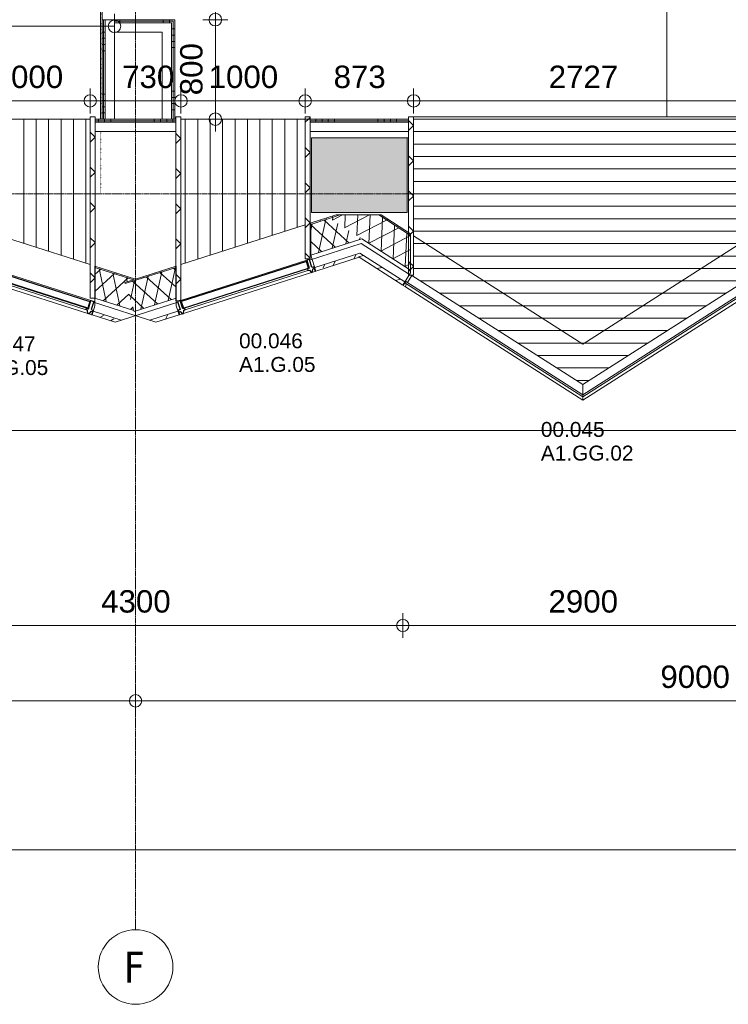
# Model space of a CAD drawing. Header units: millimetres. Extents: x 522 to 75900, y -25803 to 58941.
# Tile 103 of 134: x 43267 to 48970, y 3484 to 11400. Entities that reach past the tile are written whole.
import ezdxf

# ---------------------------------------------------------------- set-up
doc = ezdxf.new("R2010")
doc.units = ezdxf.units.MM
for name, pattern in [('Dot', [4.7625, 0, -4.7625]), ('Dot 2mm', [2, 0, -2]), ('Grid Line', [22.225, 12.7, -3.175, 3.175, -3.175])]:
    doc.linetypes.add(name, pattern=pattern)
for name, color, linetype, lineweight in [('00_Algemeen', 7, 'Dot', 9), ('00_Algemeen-100', 7, 'Continuous', 9), ('22_Metselwerk', 7, 'Continuous', 9), ('30_Kozijnen-ramen-deuren', 7, 'Continuous', 9), ('42_Dekvloeren en vloersystemen', 7, 'Continuous', 9), ('42_Dekvloeren en vloersystemen_HATCH', 7, 'Continuous', 9)]:
    doc.layers.add(name, color=color, linetype=linetype, lineweight=lineweight)
doc.styles.add('Arial', font='arial.ttf', dxfattribs={"height": 180})
doc.styles.add('Arial_4', font='arial.ttf', dxfattribs={"height": 120})
doc.styles.add('Tahoma', font='tahoma.ttf', dxfattribs={"height": 250})
doc.dimstyles.new('1_8mm_continuous_mm_zwart', dxfattribs={"dimscale": 304.8, "dimtxt": 183.646692, "dimasz": 0.328084, "dimexe": 0.328084, "dimexo": 0.0625, "dimgap": 0.164042, "dimtad": 1, "dimdec": 0, "dimzin": 0, "dimdsep": 46, "dimtxsty": 'Arial', "dimblk1": 'DOTBLANK', "dimblk2": 'DOTBLANK', "dimsah": 1, "dimcen": 0.09, "dimdle": 0.328084, "dimazin": 0, "dimtfac": 1, "dimtdec": 4, "dimtix": 1, "dimtmove": 0, "dimatfit": 3, "dimfxl": 0.328084, "dimfxlon": 1, "dimtvp": 1, "dimtolj": 1, "dimtzin": 0, "dimarcsym": 2})
doc.dimstyles.new('1_8mm_continuous_mm_zwart_1', dxfattribs={"dimscale": 304.8, "dimtxt": 183.646692, "dimasz": 0.328084, "dimexe": 0.328084, "dimexo": 0.0625, "dimgap": 0.164042, "dimtad": 1, "dimdec": 0, "dimzin": 0, "dimdsep": 46, "dimtxsty": 'Arial', "dimblk1": 'DOTBLANK', "dimblk2": 'DOTBLANK', "dimsah": 1, "dimcen": 0.09, "dimdle": 0.328084, "dimazin": 0, "dimtfac": 1, "dimtdec": 4, "dimtix": 1, "dimtmove": 2, "dimatfit": 3, "dimfxl": 0.328084, "dimfxlon": 1, "dimtvp": 1, "dimtolj": 1, "dimtzin": 0, "dimarcsym": 2})
pattern_1 = [(270, (45800, 10600), (500, 1e-12), []), (270, (45750, 10600), (500, 1e-12), []), (270, (45700, 10600), (500, 1e-12), []), (270, (45650, 10600), (500, 1e-12), [])]
pattern_2 = [(270, (44000.04, 10600), (500, 3e-14), []), (270, (43950.04, 10600), (500, 3e-14), []), (270, (43900.04, 10600), (500, 3e-14), []), (270, (43850.04, 10600), (500, 3e-14), [])]
pattern_3 = [(1e-13, (43930, 10800), (-9e-13, 500), []), (1e-13, (43930, 10750), (-9e-13, 500), []), (1e-13, (43930, 10700), (-9e-13, 500), []), (1e-13, (43930, 10650), (-9e-13, 500), [])]
pattern_4 = [(270, (44072.5, 11400), (500, 3e-12), []), (270, (44022.5, 11400), (500, 3e-12), []), (270, (43972.5, 11400), (500, 3e-12), []), (270, (43922.5, 11400), (500, 3e-12), [])]
pattern_5 = [(180, (44515, 11175), (3e-11, -500), []), (180, (44515, 11225), (3e-11, -500), []), (180, (44515, 11275), (3e-11, -500), []), (180, (44515, 11325), (3e-11, -500), [])]

# ---------------------------------------------------------------- blocks, each defined once
blk = doc.blocks.new('FRA_R12_AWT_CON_Betonwerk_R20_rvt-1-100 - Plattegrond - Begane grond')
at = {"layer": '22_Metselwerk', "true_color": 0xc0c0c0}
blk.add_hatch(color=9, dxfattribs=at).paths.add_polyline_path([(46385, 9850), (46385, 10450), (45615, 10450), (45615, 10130), (45650, 10130), (45650, 9850), (46266.7, 9850)], flags=0)
h = blk.add_hatch(color=9, dxfattribs=at)
h.paths.add_polyline_path([(42750, 9850), (42785, 9850), (42785, 10130), (42750, 10130)], flags=0)
h.paths.add_polyline_path([(45650, 9850), (45650, 10130), (45615, 10130), (45615, 9850)], flags=0)
at = {"layer": '22_Metselwerk', "lineweight": 13}
for p, q in [((46385, 10450), (45615, 10450)), ((45615, 10450), (45615, 10130)), ((46385, 9850), (46385, 10450)), ((45615, 10130), (45615, 9850)), ((45615, 9850), (45650, 9850)), ((45650, 9850), (46385, 9850))]:
    blk.add_line(p, q, dxfattribs=at)
blk = doc.blocks.new('31_W_A2_GG_Kawneer - Zigzag - A1_GG_02_Kawneer-10256560-100 - Plattegrond - Begane grond')
at = {"layer": '30_Kozijnen-ramen-deuren'}
for p, q in [((-1425.3, -704.3), (-1432.9, -716.1)), ((0, -1614.9), (-1425.3, -704.3)), ((-1412.3, -712.6), (-1375.7, -655.3)), ((-1375.7, -655.3), (0, -1534.2)), ((0, -1534.2), (1375.7, -655.3)), ((1425.3, -704.3), (0, -1614.9)), ((1412.3, -712.6), (1375.7, -655.3)), ((1425.3, -704.3), (1432.9, -716.1)), ((0, -1631.5), (-1432.9, -716.1)), ((-1422.8, -722.5), (-1427.2, -748.1)), ((0, -1660), (-1427.2, -748.1)), ((1432.9, -716.1), (0, -1631.5)), ((1427.2, -748.1), (0, -1660)), ((1422.8, -722.5), (1427.2, -748.1)), ((0, -1614.9), (0, -1534.2)), ((0, -1614.9), (0, -1534.2)), ((0, -1631.5), (0, -1614.9)), ((0, -1614.9), (0, -1631.5)), ((0, -1660), (0, -1631.5)), ((0, -1631.5), (0, -1660))]:
    blk.add_line(p, q, dxfattribs=at)
blk = doc.blocks.new('31_W_A1_G_Kawneer - StoneClad - zigzag - A1_G_05_Kawneer - 1155x3410 - Links-V31-100 - Plattegrond - Begane grond')
at = {"layer": '30_Kozijnen-ramen-deuren', "lineweight": 25}
for p, q in [((-572.5, 26), (-572.5, 12)), ((-560.5, 26), (-572.5, 26)), ((-572.5, 12), (-557, 12)), ((-550.5, 50), (-560.5, 26)), ((-557, 12), (-557, -56)), ((-540.5, 50), (-550.5, 50)), ((-530.5, 26), (-540.5, 50)), ((-534, -56), (-534, 12)), ((-534, 12), (-518.5, 12)), ((-518.5, 26), (-530.5, 26)), ((528.5, 9), (-528.5, 9)), ((-528.5, 9), (-528.5, -46.5)), ((528.5, 9), (-528.5, 9)), ((-528.5, 9), (-528.5, -46.5)), ((-518.5, 12), (-518.5, 26)), ((530.5, 26), (518.5, 26)), ((518.5, 26), (518.5, 12)), ((518.5, 12), (534, 12)), ((528.5, -46.5), (528.5, 9)), ((528.5, -46.5), (528.5, 9)), ((540.5, 50), (530.5, 26)), ((534, 12), (534, -56)), ((550.5, 50), (540.5, 50)), ((560.5, 26), (550.5, 50)), ((557, -56), (557, 12)), ((557, 12), (572.5, 12)), ((572.5, 26), (560.5, 26)), ((572.5, 12), (572.5, 26)), ((-557, -56), (-534, -56)), ((-528.5, -46.5), (528.5, -46.5)), ((-528.5, -46.5), (528.5, -46.5)), ((534, -56), (557, -56))]:
    blk.add_line(p, q, dxfattribs=at)
at = {"layer": '30_Kozijnen-ramen-deuren'}
for p, q in [((-540.5, 50), (540.5, 50)), ((518.5, 26), (-518.5, 26)), ((-518.5, 12), (518.5, 12)), ((-534, -56), (528.1, -56))]:
    blk.add_line(p, q, dxfattribs=at)
blk = doc.blocks.new('31_W_A1_G_Kawneer - StoneClad - zigzag - A1_G_05_Kawneer - 1155x3410 - Links-10955035-100 - Plattegrond - Begane grond')
at = {"layer": '30_Kozijnen-ramen-deuren', "lineweight": 25}
for p, q in [((-557, 56), (-534, 56)), ((-557, -12), (-557, 56)), ((-534, 56), (-534, -12)), ((-528.5, -9), (-528.5, 46.5)), ((-528.5, 46.5), (528.5, 46.5)), ((-528.5, -9), (-528.5, 46.5)), ((-528.5, 46.5), (528.5, 46.5)), ((528.5, 46.5), (528.5, -9)), ((528.5, 46.5), (528.5, -9)), ((534, 56), (557, 56)), ((534, -12), (534, 56)), ((557, 56), (557, -12)), ((-572.5, -12), (-557, -12)), ((-572.5, -26), (-572.5, -12)), ((-560.5, -26), (-572.5, -26)), ((-550.5, -50), (-560.5, -26)), ((-540.5, -50), (-550.5, -50)), ((-530.5, -26), (-540.5, -50)), ((-534, -12), (-518.5, -12)), ((-518.5, -26), (-530.5, -26)), ((528.5, -9), (-528.5, -9)), ((528.5, -9), (-528.5, -9)), ((-518.5, -12), (-518.5, -26)), ((518.5, -12), (534, -12)), ((518.5, -26), (518.5, -12)), ((530.5, -26), (518.5, -26)), ((540.5, -50), (530.5, -26)), ((550.5, -50), (540.5, -50)), ((560.5, -26), (550.5, -50)), ((557, -12), (572.5, -12)), ((572.5, -26), (560.5, -26)), ((572.5, -12), (572.5, -26))]:
    blk.add_line(p, q, dxfattribs=at)
at = {"layer": '30_Kozijnen-ramen-deuren'}
for p, q in [((-534, 56), (534, 56)), ((-540.5, -50), (540.5, -50)), ((-518.5, -12), (518.5, -12)), ((518.5, -26), (-518.5, -26))]:
    blk.add_line(p, q, dxfattribs=at)
blk = doc.blocks.new('Grid - 2_5 mm r3-345834-100 - Plattegrond - Begane grond')
at = {"layer": '00_Algemeen', "linetype": 'Continuous'}
blk.add_circle((0, 0), 3, dxfattribs=at)
blk = doc.blocks.new('DIMBLOCK52-100 - Plattegrond - Begane grond')
at = {"layer": '00_Algemeen-100', "transparency": 16777216}
for p, q in [((40600, 6023.8), (40600, 5823.8)), ((40600, 5923.8), (40600, 6023.8)), ((44200, 6023.8), (44200, 5823.8)), ((44200, 5923.8), (44200, 6023.8)), ((40600, 5923.8), (44200, 5923.8))]:
    blk.add_line(p, q, dxfattribs=at)
for centre in [(40600, 5923.8), (44200, 5923.8)]:
    blk.add_circle(centre, 50, dxfattribs=at)
at = {"layer": '00_Algemeen-100', "color": 0, "transparency": 16777216, "insert": (42123.1, 6207.5), "char_height": 180, "width": 664.518, "attachment_point": 1, "line_spacing_factor": 0.941778, "style": 'Arial'}
blk.add_mtext('3600', dxfattribs=at)
blk = doc.blocks.new('_DotBlank')
at = {"color": 0, "linetype": 'ByBlock', "lineweight": -2}
blk.add_line((-0.5, 0), (-1, 0), dxfattribs=at)
blk.add_circle((0, 0), 0.5, dxfattribs=at)
blk = doc.blocks.new('DIMBLOCK53-100 - Plattegrond - Begane grond')
at = {"layer": '00_Algemeen-100', "transparency": 16777216}
for p, q in [((44200, 6023.8), (44200, 5823.8)), ((44200, 5923.8), (44200, 6023.8)), ((53200, 6023.8), (53200, 5823.8)), ((53200, 5923.8), (53200, 6023.8)), ((44200, 5923.8), (53200, 5923.8))]:
    blk.add_line(p, q, dxfattribs=at)
for centre in [(44200, 5923.8), (53200, 5923.8)]:
    blk.add_circle(centre, 50, dxfattribs=at)
at = {"layer": '00_Algemeen-100', "color": 0, "transparency": 16777216, "insert": (48423.1, 6207.5), "char_height": 180, "width": 664.518, "attachment_point": 1, "line_spacing_factor": 0.941778, "style": 'Arial'}
blk.add_mtext('9000', dxfattribs=at)
blk = doc.blocks.new('DIMBLOCK201-100 - Plattegrond - Begane grond')
at = {"layer": '00_Algemeen-100', "transparency": 16777216}
for p, q in [((42835, 10646.9), (42835, 10846.9)), ((43835, 10646.9), (43835, 10846.9)), ((42835, 10746.9), (43835, 10746.9)), ((42835, 10746.9), (42835, 10646.9)), ((43835, 10746.9), (43835, 10646.9))]:
    blk.add_line(p, q, dxfattribs=at)
for centre in [(42835, 10746.9), (43835, 10746.9)]:
    blk.add_circle(centre, 50, dxfattribs=at)
at = {"layer": '00_Algemeen-100', "color": 0, "transparency": 16777216, "insert": (43058.1, 11030.6), "char_height": 180, "width": 664.518, "attachment_point": 1, "line_spacing_factor": 0.941778, "style": 'Arial'}
blk.add_mtext('1000', dxfattribs=at)
blk = doc.blocks.new('DIMBLOCK202-100 - Plattegrond - Begane grond')
at = {"layer": '00_Algemeen-100', "transparency": 16777216}
for p, q in [((43835, 10646.9), (43835, 10846.9)), ((44565.1, 10646.9), (44565.1, 10846.9)), ((43835, 10746.9), (44565.1, 10746.9)), ((43835, 10746.9), (43835, 10646.9)), ((44565.1, 10746.9), (44565.1, 10646.9))]:
    blk.add_line(p, q, dxfattribs=at)
for centre in [(43835, 10746.9), (44565.1, 10746.9)]:
    blk.add_circle(centre, 50, dxfattribs=at)
at = {"layer": '00_Algemeen-100', "color": 0, "transparency": 16777216, "insert": (44091.6, 11030.6), "char_height": 180, "width": 498.389, "attachment_point": 1, "line_spacing_factor": 0.941778, "style": 'Arial'}
blk.add_mtext('730', dxfattribs=at)
blk = doc.blocks.new('DIMBLOCK203-100 - Plattegrond - Begane grond')
at = {"layer": '00_Algemeen-100', "transparency": 16777216}
for p, q in [((44565.1, 10646.9), (44565.1, 10846.9)), ((45565, 10646.9), (45565, 10846.9)), ((44565.1, 10746.9), (45565, 10746.9)), ((44565.1, 10746.9), (44565.1, 10646.9)), ((45565, 10746.9), (45565, 10646.9))]:
    blk.add_line(p, q, dxfattribs=at)
for centre in [(44565.1, 10746.9), (45565, 10746.9)]:
    blk.add_circle(centre, 50, dxfattribs=at)
at = {"layer": '00_Algemeen-100', "color": 0, "transparency": 16777216, "insert": (44788.2, 11030.6), "char_height": 180, "width": 664.518, "attachment_point": 1, "line_spacing_factor": 0.941778, "style": 'Arial'}
blk.add_mtext('1000', dxfattribs=at)
blk = doc.blocks.new('DIMBLOCK204-100 - Plattegrond - Begane grond')
at = {"layer": '00_Algemeen-100', "transparency": 16777216}
for p, q in [((45565, 10646.9), (45565, 10846.9)), ((46437.5, 10646.9), (46437.5, 10846.9)), ((45565, 10746.9), (46437.5, 10746.9)), ((45565, 10746.9), (45565, 10646.9)), ((46437.5, 10746.9), (46437.5, 10646.9))]:
    blk.add_line(p, q, dxfattribs=at)
for centre in [(45565, 10746.9), (46437.5, 10746.9)]:
    blk.add_circle(centre, 50, dxfattribs=at)
at = {"layer": '00_Algemeen-100', "color": 0, "transparency": 16777216, "insert": (45793.6, 11030.6), "char_height": 180, "width": 498.389, "attachment_point": 1, "line_spacing_factor": 0.941778, "style": 'Arial'}
blk.add_mtext('873', dxfattribs=at)
blk = doc.blocks.new('DIMBLOCK205-100 - Plattegrond - Begane grond')
at = {"layer": '00_Algemeen-100', "transparency": 16777216}
for p, q in [((46437.5, 10646.9), (46437.5, 10846.9)), ((49165, 10646.9), (49165, 10846.9)), ((46437.5, 10746.9), (49165, 10746.9)), ((46437.5, 10746.9), (46437.5, 10646.9)), ((49165, 10746.9), (49165, 10646.9))]:
    blk.add_line(p, q, dxfattribs=at)
for centre in [(46437.5, 10746.9), (49165, 10746.9)]:
    blk.add_circle(centre, 50, dxfattribs=at)
at = {"layer": '00_Algemeen-100', "color": 0, "transparency": 16777216, "insert": (47524.4, 11030.6), "char_height": 180, "width": 664.518, "attachment_point": 1, "line_spacing_factor": 0.941778, "style": 'Arial'}
blk.add_mtext('2727', dxfattribs=at)
blk = doc.blocks.new('DIMBLOCK208-100 - Plattegrond - Begane grond')
at = {"layer": '00_Algemeen-100', "transparency": 16777216}
for p, q in [((31225, 11446.9), (31225, 11246.9)), ((31225, 11346.9), (31225, 11446.9)), ((44030, 11446.9), (44030, 11246.9)), ((44030, 11346.9), (44030, 11446.9)), ((31125, 11346.9), (44030, 11346.9))]:
    blk.add_line(p, q, dxfattribs=at)
for centre in [(31225, 11346.9), (44030, 11346.9)]:
    blk.add_circle(centre, 50, dxfattribs=at)
at = {"layer": '00_Algemeen-100', "color": 0, "transparency": 16777216, "insert": (37281.4, 11630.6), "char_height": 180, "width": 830.648, "attachment_point": 1, "line_spacing_factor": 0.941778, "style": 'Arial'}
blk.add_mtext('12805', dxfattribs=at)
blk = doc.blocks.new('DIMBLOCK258-100 - Plattegrond - Begane grond')
at = {"layer": '00_Algemeen-100', "transparency": 16777216}
for p, q in [((9515, 4826.5), (9515, 4626.5)), ((9515, 4726.5), (9515, 4826.5)), ((53685, 4826.5), (53685, 4626.5)), ((53685, 4726.5), (53685, 4826.5)), ((9415, 4726.5), (53785, 4726.5))]:
    blk.add_line(p, q, dxfattribs=at)
for centre in [(9515, 4726.5), (53685, 4726.5)]:
    blk.add_circle(centre, 50, dxfattribs=at)
at = {"layer": '00_Algemeen-100', "color": 0, "transparency": 16777216, "insert": (31253.9, 5010.2), "char_height": 180, "width": 830.648, "attachment_point": 1, "line_spacing_factor": 0.941778, "style": 'Arial'}
blk.add_mtext('44170', dxfattribs=at)
blk = doc.blocks.new('DIMBLOCK259-100 - Plattegrond - Begane grond')
at = {"layer": '00_Algemeen-100', "transparency": 16777216}
for p, q in [((10000, 8196.1), (10000, 7996.1)), ((10000, 8096.1), (10000, 8196.1)), ((53200, 8196.1), (53200, 7996.1)), ((53200, 8096.1), (53200, 8196.1)), ((9900, 8096.1), (53300, 8096.1))]:
    blk.add_line(p, q, dxfattribs=at)
for centre in [(10000, 8096.1), (53200, 8096.1)]:
    blk.add_circle(centre, 50, dxfattribs=at)
at = {"layer": '00_Algemeen-100', "color": 0, "transparency": 16777216, "insert": (31253.9, 8379.8), "char_height": 180, "width": 830.648, "attachment_point": 1, "line_spacing_factor": 0.941778, "style": 'Arial'}
blk.add_mtext('43200', dxfattribs=at)
blk = doc.blocks.new('DIMBLOCK278-100 - Plattegrond - Begane grond')
at = {"layer": '00_Algemeen-100', "transparency": 16777216}
for p, q in [((42050, 6629.7), (42050, 6429.7)), ((42050, 6529.7), (42050, 6629.7)), ((46350, 6629.7), (46350, 6429.7)), ((46350, 6529.7), (46350, 6629.7)), ((42050, 6529.7), (46350, 6529.7))]:
    blk.add_line(p, q, dxfattribs=at)
for centre in [(42050, 6529.7), (46350, 6529.7)]:
    blk.add_circle(centre, 50, dxfattribs=at)
at = {"layer": '00_Algemeen-100', "color": 0, "transparency": 16777216, "insert": (43923.1, 6813.4), "char_height": 180, "width": 664.518, "attachment_point": 1, "line_spacing_factor": 0.941778, "style": 'Arial'}
blk.add_mtext('4300', dxfattribs=at)
blk = doc.blocks.new('DIMBLOCK279-100 - Plattegrond - Begane grond')
at = {"layer": '00_Algemeen-100', "transparency": 16777216}
for p, q in [((46350, 6629.7), (46350, 6429.7)), ((46350, 6529.7), (46350, 6629.7)), ((49250, 6629.7), (49250, 6429.7)), ((49250, 6529.7), (49250, 6629.7)), ((46350, 6529.7), (49250, 6529.7))]:
    blk.add_line(p, q, dxfattribs=at)
for centre in [(46350, 6529.7), (49250, 6529.7)]:
    blk.add_circle(centre, 50, dxfattribs=at)
at = {"layer": '00_Algemeen-100', "color": 0, "transparency": 16777216, "insert": (47523.1, 6813.4), "char_height": 180, "width": 664.518, "attachment_point": 1, "line_spacing_factor": 0.941778, "style": 'Arial'}
blk.add_mtext('2900', dxfattribs=at)
blk = doc.blocks.new('DIMBLOCK335-100 - Plattegrond - Begane grond')
at = {"layer": '00_Algemeen-100', "transparency": 16777216}
for p, q in [((44742.1, 13800), (44942.1, 13800)), ((44842.1, 13800), (44742.1, 13800)), ((44842.1, 13800), (44842.1, 11400)), ((44742.1, 11400), (44942.1, 11400)), ((44842.1, 11400), (44742.1, 11400))]:
    blk.add_line(p, q, dxfattribs=at)
for centre in [(44842.1, 13800), (44842.1, 11400)]:
    blk.add_circle(centre, 50, dxfattribs=at)
at = {"layer": '00_Algemeen-100', "color": 0, "transparency": 16777216, "insert": (44558.4, 12323.1), "char_height": 180, "width": 664.518, "attachment_point": 1, "rotation": 90, "line_spacing_factor": 0.941778, "style": 'Arial'}
blk.add_mtext('2400', dxfattribs=at)
blk = doc.blocks.new('DIMBLOCK336-100 - Plattegrond - Begane grond')
at = {"layer": '00_Algemeen-100', "transparency": 16777216}
for p, q in [((44742.1, 11400), (44942.1, 11400)), ((44842.1, 11400), (44742.1, 11400)), ((44842.1, 11400), (44842.1, 10500)), ((44742.1, 10600), (44942.1, 10600)), ((44842.1, 10600), (44742.1, 10600))]:
    blk.add_line(p, q, dxfattribs=at)
for centre in [(44842.1, 11400), (44842.1, 10600)]:
    blk.add_circle(centre, 50, dxfattribs=at)
at = {"layer": '00_Algemeen-100', "color": 0, "transparency": 16777216, "insert": (44558.4, 10792.3), "char_height": 180, "width": 498.389, "attachment_point": 1, "rotation": 90, "line_spacing_factor": 0.941778, "style": 'Arial'}
blk.add_mtext('800', dxfattribs=at)

msp = doc.modelspace()

# ---------------------------------------------------------------- hatches: boundary and pattern name
at = {"layer": '22_Metselwerk', "true_color": 0x808080}
h = msp.add_hatch(dxfattribs=at)
h.set_pattern_fill('FP_357', color=8, angle=-90, style=0, pattern_type=2)
h.set_pattern_definition(pattern_3)
h.paths.add_polyline_path([(43930, 10600), (43942.5, 10600), (43942.5, 11400), (43930, 11400), (43930, 11025.2)], flags=0)
h = msp.add_hatch(dxfattribs=at)
h.set_pattern_fill('FP_357', color=8, angle=-90, style=0, pattern_type=2)
h.set_pattern_definition(pattern_3)
h.paths.add_polyline_path([(43942.5, 10600), (43955, 10600), (43955, 11400), (43942.5, 11400), (43942.5, 11025.2)], flags=0)
h = msp.add_hatch(dxfattribs=at)
h.set_pattern_fill('FP_380', color=8, angle=-90, style=0, pattern_type=2)
h.set_pattern_definition(pattern_4)
h.paths.add_polyline_path([(44515, 11387.5), (44515, 11400), (44030, 11400), (44030, 11387.5), (44502.5, 11387.5)], flags=0)
h = msp.add_hatch(dxfattribs=at)
h.set_pattern_fill('FP_380', color=8, angle=-90, style=0, pattern_type=2)
h.set_pattern_definition(pattern_4)
h.paths.add_polyline_path([(44502.5, 11375), (44502.5, 11387.5), (44030, 11387.5), (44030, 11375), (44490, 11375)], flags=0)
h = msp.add_hatch(dxfattribs=at)
h.set_pattern_fill('FP_381', color=8, angle=-90, style=0, pattern_type=2)
h.set_pattern_definition(pattern_5)
h.paths.add_polyline_path([(44502.5, 10600), (44502.5, 11375), (44490, 11375), (44490, 10600)], flags=0)
h = msp.add_hatch(dxfattribs=at)
h.set_pattern_fill('FP_381', color=8, angle=-90, style=0, pattern_type=2)
h.set_pattern_definition(pattern_5)
h.paths.add_polyline_path([(44502.5, 10600), (44515, 10600), (44515, 11387.5), (44502.5, 11387.5), (44502.5, 11025.2)], flags=0)
at = {"layer": '22_Metselwerk'}
h = msp.add_hatch(dxfattribs=at)
h.set_pattern_fill('FP_349', color=256, angle=225, style=0, pattern_type=2)
h.set_pattern_definition([(135, (43875.05, 9890), (-141.42, -141.42), []), (225, (43875.05, 9890), (141.42, -141.42), [])])
h.paths.add_polyline_path([(43835, 9160), (43875, 9160), (43875, 10620), (43835, 10620), (43835, 9442.2)], flags=0)
h = msp.add_hatch(dxfattribs=at)
h.set_pattern_fill('FP_350', color=256, angle=225, style=0, pattern_type=2)
h.set_pattern_definition([(135, (44565.07, 9880), (-141.42, -141.42), []), (225, (44565.07, 9880), (141.42, -141.42), [])])
h.paths.add_polyline_path([(44525.1, 9140), (44565.1, 9141.1), (44565.1, 10620), (44525.1, 10620), (44525.1, 9244.3)], flags=0)
h = msp.add_hatch(dxfattribs=at)
h.set_pattern_fill('FP_351', color=256, angle=225, style=0, pattern_type=2)
h.set_pattern_definition([(135, (45605, 10049.16), (-141.42, -141.42), []), (225, (45605, 10049.16), (141.42, -141.42), [])])
h.paths.add_polyline_path([(45605, 9478.3), (45605, 10600), (45565, 10600), (45565, 9478.3)], flags=0)
h.paths.add_polyline_path([(45565, 10601), (45605, 10601), (45605, 10620), (45565, 10620)], flags=0)
h = msp.add_hatch(dxfattribs=at)
h.set_pattern_fill('FP_352', color=256, angle=225, style=0, pattern_type=2)
h.set_pattern_definition([(135, (46437.5, 9982.5), (-141.42, -141.42), []), (225, (46437.5, 9982.5), (141.42, -141.42), [])])
h.paths.add_polyline_path([(46437.5, 9345), (46437.5, 10620), (46397.5, 10620), (46397.5, 9345)], flags=0)
at = {"layer": '22_Metselwerk', "true_color": 0x808080}
h = msp.add_hatch(dxfattribs=at)
h.set_pattern_fill('FP_339', color=8, angle=-90, style=0, pattern_type=2)
h.set_pattern_definition(pattern_2)
h.paths.add_polyline_path([(43875, 10587.5), (44525.1, 10587.5), (44525.1, 10600), (43875, 10600)], flags=0)
h = msp.add_hatch(dxfattribs=at)
h.set_pattern_fill('FP_339', color=8, angle=-90, style=0, pattern_type=2)
h.set_pattern_definition(pattern_2)
h.paths.add_polyline_path([(43875, 10575), (44525.1, 10575), (44525.1, 10587.5), (43875, 10587.5)], flags=0)
h = msp.add_hatch(dxfattribs=at)
h.set_pattern_fill('FP_324', color=8, angle=-90, style=0, pattern_type=2)
h.set_pattern_definition(pattern_1)
h.paths.add_polyline_path([(46395, 10587.5), (46395, 10600), (45605, 10600), (45605, 10587.5), (46266.7, 10587.5)], flags=0)
h = msp.add_hatch(dxfattribs=at)
h.set_pattern_fill('FP_324', color=8, angle=-90, style=0, pattern_type=2)
h.set_pattern_definition(pattern_1)
h.paths.add_polyline_path([(45605, 10575), (46395, 10575), (46395, 10587.5), (45605, 10587.5)], flags=0)
at = {"layer": '22_Metselwerk', "true_color": 0xc0c0c0}
h = msp.add_hatch(dxfattribs=at)
h.set_pattern_fill('FP_412', color=9, angle=-90, style=0, pattern_type=2)
h.set_pattern_definition([(72.284, (43483.37, 9248.9), (-476.29, 152.15), []), (72.284, (43531, 9233.7), (-476.29, 152.15), []), (72.284, (43578.63, 9218.47), (-476.29, 152.15), []), (72.284, (43626.26, 9203.26), (-476.29, 152.15), [])])
h.paths.add_polyline_path([(44183.6, 9309.7), (44200, 9315), (43873.2, 9419.4), (43873.2, 9408.9), (44032.7, 9357.9)], flags=0)
h.paths.add_polyline_path([(42791.1, 9754.5), (42791.1, 9765), (42556.4, 9840), (42523.6, 9840), (42682.6, 9789.2)], flags=0)
h = msp.add_hatch(dxfattribs=at)
h.set_pattern_fill('FP_413', color=9, angle=270, style=0, pattern_type=2)
h.set_pattern_definition([(107.716, (45297.66, 9370.6), (-476.29, -152.15), []), (107.716, (45345.3, 9385.83), (-476.29, -152.15), []), (107.716, (45392.9, 9401.05), (-476.29, -152.15), []), (107.716, (45440.54, 9416.26), (-476.29, -152.15), [])])
h.paths.add_polyline_path([(44117.5, 9278.1), (44527, 9408.9), (44527, 9419.4), (44114.5, 9287.7)], flags=0)
h.paths.add_polyline_path([(45609.2, 9754.6), (45845.6, 9830.2), (45812.8, 9830.2), (45609.2, 9765.1)], flags=0)
h = msp.add_hatch(dxfattribs=at)
h.set_pattern_fill('FP_408', color=9, angle=-120, style=0, pattern_type=2)
h.set_pattern_definition([(27.426, (0, 0), (-46.06026, 88.76065), []), (87.426, (0, 0), (-99.8991, 4.49097), [])])
h.paths.add_polyline_path([(46413.5, 9387.2), (46413.5, 9666.1), (46156.7, 9830.2), (45845.6, 9830.2), (45762, 9803.4), (46327.5, 9442.2)], flags=0)
h = msp.add_hatch(dxfattribs=at)
h.set_pattern_fill('FP_415', color=9, angle=-90, style=0, pattern_type=2)
h.set_pattern_definition([(57.426, (46791.3, 9103.1), (-421.35, 269.2), []), (57.426, (46833.43, 9076.2), (-421.35, 269.2), []), (57.426, (46875.56, 9049.3), (-421.35, 269.2), []), (57.426, (46917.7, 9022.36), (-421.35, 269.2), [])])
h.paths.add_polyline_path([(46413.5, 9666.1), (46413.5, 9677.9), (46175.3, 9830.2), (46156.7, 9830.2), (46266.7, 9759.9)], flags=0)
h = msp.add_hatch(dxfattribs=at)
h.set_pattern_fill('FP_404', color=9, angle=-120, style=0, pattern_type=2)
h.set_pattern_definition([(42.284, (0, 0), (-67.2806, 73.9819), []), (102.284, (0, 0), (-97.7105, -21.27575), [])])
h.paths.add_polyline_path([(44186.6, 9062.1), (44114.5, 9287.7), (44183.6, 9309.7), (43873.2, 9408.9), (43873.2, 9162.2), (44032.7, 9111.2)], flags=0)
h.paths.add_polyline_path([(42791.1, 9507.8), (42791.1, 9754.5), (42638, 9803.4), (42380.6, 9639), (42611.1, 9565.3)], flags=0)
h = msp.add_hatch(dxfattribs=at)
h.set_pattern_fill('FP_406', color=9, angle=240, style=0, pattern_type=2)
h.set_pattern_definition([(77.716, (0, 0), (-97.7105, 21.27575), []), (137.716, (0, 0), (-67.2806, -73.9819), [])])
h.paths.add_polyline_path([(44189, 9054.3), (44527, 9162.2), (44527, 9408.9), (44117.5, 9278.1), (44186.6, 9062.1)], flags=0)
h.paths.add_polyline_path([(45609.1, 9507.9), (46019.4, 9639), (45762, 9803.4), (45609.2, 9754.6), (45609.1, 9617.6)], flags=0)
h = msp.add_hatch(dxfattribs=at)
h.set_pattern_fill('FP_67', color=9, angle=-135, style=0, pattern_type=2)
h.set_pattern_definition([(27.284, (0, 0), (-57.30017, 111.09316), []), (27.284, (26.9, 84.2), (-57.30017, 111.09316), [62.5, -312.5])])
h.paths.add_polyline_path([(44035.7, 8967.5), (44085, 8983.2), (43859.1, 9055.4), (43850, 9026.8)], flags=0)
h.paths.add_polyline_path([(42749.8, 9378.3), (42758.9, 9406.8), (42395.7, 9522.9), (42362.9, 9501.9), (42549.7, 9442.2)], flags=0)
h = msp.add_hatch(dxfattribs=at)
h.set_pattern_fill('FP_66', color=9, angle=225, style=0, pattern_type=2)
h.set_pattern_definition([(62.716, (0, 0), (-111.09316, 57.30017), []), (62.716, (-26.9, 84.2), (-111.09316, 57.30017), [62.5, -312.5])])
h.paths.add_polyline_path([(44364.3, 8967.5), (44550.2, 9026.9), (44541.1, 9055.5), (44315, 8983.2)], flags=0)
h.paths.add_polyline_path([(45650.4, 9378.3), (46000, 9490), (45967.1, 9511), (45641.3, 9406.9)], flags=0)
h = msp.add_hatch(dxfattribs=at)
h.set_pattern_fill('FP_69', color=9, angle=-135, style=0, pattern_type=2)
h.set_pattern_definition([(12.426, (0, 0), (-26.8973, 122.07184), []), (12.426, (47.59, 74.48), (-26.8973, 122.07184), [62.5, -312.5])])
h.paths.add_polyline_path([(46350, 9266.4), (46366.2, 9291.7), (46004.3, 9522.9), (45967.1, 9511), (46266.7, 9319.6)], flags=0)
at = {"layer": '42_Dekvloeren en vloersystemen_HATCH', "true_color": 0xc0c0c0}
h = msp.add_hatch(dxfattribs=at)
h.set_pattern_fill('FP_182', color=9, style=0, pattern_type=2)
h.set_pattern_definition([(0, (-9334.14, 47799.98), (0, 100), [])])
h.paths.add_polyline_path([(47800, 8465.8), (49176.2, 9345), (49165, 9345), (49165, 10620), (46437.5, 10620), (46437.5, 9345), (46424.3, 9344.7), (47079, 8926.4)], flags=0)
h = msp.add_hatch(dxfattribs=at)
h.set_pattern_fill('FP_183', color=9, style=0, pattern_type=2)
h.set_pattern_definition([(270, (37000.1, 2824.95), (100, 6e-15), [])])
h.paths.add_polyline_path([(43835, 9431.5), (43835, 10600), (42835, 10600), (42835, 9751), (43832.7, 9432.3)], flags=0)
h.paths.add_polyline_path([(44565.1, 9431.6), (45565, 9751), (45565, 10600), (44565.1, 10600), (44565.1, 9442.2)], flags=0)

# ---------------------------------------------------------------- linework, layer by layer
at = {"layer": '00_Algemeen', "color": 16, "linetype": 'Grid Line', "true_color": 0x800000}
for p, q in [((44200, 4084), (44200, 58341)), ((5155.6, 10000), (57181.4, 10000))]:
    msp.add_line(p, q, dxfattribs=at)
at = {"layer": '00_Algemeen', "linetype": 'Dot 2mm'}
for p, q in [((43920, 10600), (43920, 22045)), ((43920, 19137.5), (43920, 10600)), ((43920, 10500), (43920, 10008.1)), ((43920, 10008.1), (43920, 10500))]:
    msp.add_line(p, q, dxfattribs=at)
at = {"layer": '22_Metselwerk'}
for p, q in [((43930, 11400), (43930, 10600)), ((44030, 11400), (43930, 11400)), ((43942.5, 10600), (43942.5, 11400)), ((43955, 10600), (43955, 11400)), ((44030, 10600), (44030, 11400)), ((44515, 11400), (44030, 11400)), ((44030, 11400), (44030, 11300)), ((44515, 11300), (44515, 11400)), ((44502.5, 11387.5), (44030, 11387.5)), ((44490, 11375), (44030, 11375)), ((44490, 10600), (44490, 11375)), ((44502.5, 10600), (44502.5, 11387.5)), ((44030, 11300), (44415, 11300)), ((44415, 11300), (44415, 10600)), ((44515, 10600), (44515, 11300)), ((43835, 10620), (43835, 9160)), ((43875, 10620), (43835, 10620)), ((43875, 9160), (43875, 10620)), ((44525.1, 10620), (44525.1, 9140)), ((44565.1, 10620), (44525.1, 10620)), ((44565.1, 9140), (44565.1, 10620)), ((45565, 10620), (45565, 10601)), ((45605, 10620), (45565, 10620)), ((45605, 10601), (45605, 10620)), ((46397.5, 10620), (46397.5, 9345)), ((46437.5, 10620), (46397.5, 10620)), ((46437.5, 9345), (46437.5, 10620)), ((44525.1, 10600), (43875, 10600)), ((43875, 10600), (43875, 10500)), ((44525.1, 10587.5), (43875, 10587.5)), ((44525.1, 10575), (43875, 10575)), ((45565, 10601), (45605, 10601)), ((45565, 10600), (45565, 9478.3)), ((45605, 10600), (45565, 10600)), ((46397.5, 10600), (45605, 10600)), ((45605, 9478.3), (45605, 10600)), ((46395, 10587.5), (45605, 10587.5)), ((46395, 10575), (45605, 10575)), ((46395, 10500), (46395, 10600)), ((43875, 10500), (44525.1, 10500)), ((45605, 10500), (46397.5, 10500)), ((45812.8, 9830.2), (45605, 9763.8)), ((45609.2, 9754.6), (45845.6, 9830.2)), ((46175.3, 9830.2), (45812.8, 9830.2)), ((46156.7, 9830.2), (46413.5, 9666.1)), ((46413.5, 9677.9), (46175.3, 9830.2)), ((42835, 9751), (43835, 9431.5)), ((44565.1, 9431.6), (45565, 9751)), ((45609.2, 9765.1), (45609.1, 9507.6)), ((46413.5, 9365.8), (46413.5, 9677.9)), ((46437.5, 9662.6), (47800, 8792.1)), ((47800, 8792.1), (49165, 9664.2)), ((45600.5, 9467.4), (46014.3, 9599.5)), ((45609.1, 9507.9), (46019.4, 9639)), ((46403.8, 9350.7), (46014.3, 9599.5)), ((46019.4, 9639), (46413.5, 9387.2)), ((45609.1, 9507.6), (45650.4, 9378.3)), ((45641.3, 9406.9), (46004.3, 9522.9)), ((46004.3, 9522.9), (46366.2, 9291.7)), ((45565, 9478.3), (45605, 9478.3)), ((45650.4, 9378.3), (46000, 9490)), ((46000, 9490), (46350, 9266.4)), ((44200, 9315), (43873.2, 9419.4)), ((43873.2, 9419.4), (43873.2, 9099.5)), ((43873.2, 9408.9), (44183.6, 9309.7)), ((44117.5, 9278.1), (44527, 9408.9)), ((44527, 9419.4), (44200, 9315)), ((44527, 9099.6), (44527, 9419.4)), ((45645.7, 9376.8), (45624.7, 9370.1)), ((45633.5, 9414.9), (45638.3, 9416.4)), ((45634.1, 9413), (45633.5, 9414.9)), ((45645.7, 9376.8), (45638.4, 9399.7)), ((46350, 9266.4), (46413.5, 9365.8)), ((46397.5, 9345), (46437.5, 9345)), ((46412.7, 9345), (46421.1, 9339.6)), ((44114.5, 9287.7), (44183.6, 9309.7)), ((44117.5, 9278.1), (44114.5, 9287.7)), ((46367.1, 9283.9), (46354.2, 9263.7)), ((46372.8, 9251.9), (46354.2, 9263.7)), ((46371.5, 9300.1), (46375.7, 9297.4)), ((46375.7, 9297.4), (46374.7, 9295.7)), ((43835, 9160), (43875, 9160)), ((43860.9, 9128.3), (44364.3, 8967.5)), ((43873.2, 9162.2), (44186.6, 9062.1)), ((44035.7, 8967.5), (44539.3, 9128.4)), ((44189, 9054.3), (44527, 9162.2)), ((44525.1, 9140), (44556, 9140)), ((44559.7, 9140), (44565.1, 9140)), ((43845.4, 9028.3), (43824.3, 9035)), ((43873.2, 9099.5), (43850, 9026.8)), ((43850, 9026.8), (44035.7, 8967.5)), ((43859.1, 9055.4), (44085, 8983.2)), ((44189, 9054.3), (44186.6, 9062.1)), ((44315, 8983.2), (44541.1, 9055.5)), ((44364.3, 8967.5), (44550.2, 9026.9)), ((44550.2, 9026.9), (44527, 9099.6)), ((44538, 9065), (44542.8, 9066.5)), ((44542.8, 9066.5), (44543.4, 9064.6)), ((44547.7, 9051.3), (44555, 9028.4)), ((44575.9, 9035.1), (44555, 9028.4))]:
    msp.add_line(p, q, dxfattribs=at)
at = {"layer": '30_Kozijnen-ramen-deuren', "color": 31, "lineweight": 18, "true_color": 0xffbc79}
for p, q in [((43845.4, 9028.3), (43857.6, 9066.4)), ((43850.2, 9026.8), (43845.4, 9028.3)), ((43862.3, 9064.9), (43850.2, 9026.8)), ((43857.6, 9066.4), (43862.3, 9064.9))]:
    msp.add_line(p, q, dxfattribs=at)
at = {"layer": '42_Dekvloeren en vloersystemen', "color": 7, "true_color": 0xffffff}
for p, q in [((48475, 10620), (48475, 20425)), ((43917.5, 10600), (43917.5, 17015)), ((43930, 11400), (43930, 13800)), ((49165, 10620), (46437.5, 10620)), ((43835, 10600), (42835, 10600)), ((44515, 10601), (44525.1, 10601)), ((44565.1, 10601), (45565, 10601)), ((45565, 10600), (44565.1, 10600)), ((45605, 10601), (46397.5, 10601)), ((46385, 10450), (46397.5, 10450))]:
    msp.add_line(p, q, dxfattribs=at)

# ---------------------------------------------------------------- block references
at = {"lineweight": 5}
msp.add_blockref('FRA_R12_AWT_CON_Betonwerk_R20_rvt-1-100 - Plattegrond - Begane grond', (0, 0), dxfattribs=at)
at = {"layer": '00_Algemeen', "linetype": 'Continuous', "xscale": 99.99999999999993, "yscale": 99.99999999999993, "zscale": 99.99999999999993}
msp.add_blockref('Grid - 2_5 mm r3-345834-100 - Plattegrond - Begane grond', (44200, 3784), dxfattribs=at)
at = {"layer": '30_Kozijnen-ramen-deuren'}
for name, p, rotation in [('31_W_A1_G_Kawneer - StoneClad - zigzag - A1_G_05_Kawneer - 1155x3410 - Links-10955035-100 - Plattegrond - Begane grond', (43315.1, 9250.2), 342.284207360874), ('31_W_A1_G_Kawneer - StoneClad - zigzag - A1_G_05_Kawneer - 1155x3410 - Links-V31-100 - Plattegrond - Begane grond', (45085.1, 9250.2), 197.7157927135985)]:
    msp.add_blockref(name, p, dxfattribs=dict(at, rotation=rotation))
msp.add_blockref('31_W_A2_GG_Kawneer - Zigzag - A1_GG_02_Kawneer-10256560-100 - Plattegrond - Begane grond', (47800, 10000), dxfattribs=at)

# ---------------------------------------------------------------- texts
at = {"layer": '00_Algemeen', "linetype": 'Continuous', "insert": (44103.9, 3907.9), "char_height": 250, "width": 224.472, "attachment_point": 1, "style": 'Tahoma'}
msp.add_mtext('F', dxfattribs=at)
at = {"layer": '30_Kozijnen-ramen-deuren', "char_height": 120, "attachment_point": 1, "style": 'Arial_4'}
for s, insert, width in [('00.046', (45032.8, 8878.3), 665.401), ('00.047', (42882.3, 8853.5), 665.401), ('A1.G.05', (42882.3, 8663.4), 801.687), ('A1.G.05', (45032.8, 8688.2), 801.687), ('00.045', (47461.4, 8165.8), 665.401), ('A1.GG.02', (47461.4, 7975.7), 970.042)]:
    msp.add_mtext(s, dxfattribs=dict(at, insert=insert, width=width))

# ---------------------------------------------------------------- dimensions: what is measured, and where the dimension line sits
at = {"layer": '00_Algemeen', "linetype": 'Continuous'}
for base, p1, p2, override, picture, middle in [((44842.1, 11400), (44742.1, 13800), (44742.1, 11400), {"dimpost": '<>', "dimfxl": 2400}, 'DIMBLOCK335-100 - Plattegrond - Begane grond', (44700.2, 12600)), ((44842.1, 10600), (44742.1, 11400), (44742.1, 10600), {"dimpost": '<>', "dimfxl": 800}, 'DIMBLOCK336-100 - Plattegrond - Begane grond', (44700.2, 11000))]:
    dim = msp.add_linear_dim(base=base, p1=p1, p2=p2, angle=90, dimstyle='1_8mm_continuous_mm_zwart', override=override, dxfattribs=at)
    dim.commit()
    dim.dimension.update_dxf_attribs({"geometry": picture, "text_midpoint": middle})
for base, p1, p2, override, picture, middle in [((44030, 11346.9), (31225, 11446.9), (44030, 11446.9), {"dimpost": '<>', "dimfxl": 12805}, 'DIMBLOCK208-100 - Plattegrond - Begane grond', (37627.5, 11488.8)), ((43835, 10746.9), (42835, 10646.9), (43835, 10646.9), {"dimpost": '<>', "dimfxl": 1000.047061}, 'DIMBLOCK201-100 - Plattegrond - Begane grond', (43335, 10888.8)), ((45565, 10746.9), (44565.1, 10646.9), (45565, 10646.9), {"dimpost": '<>', "dimfxl": 999.925428}, 'DIMBLOCK203-100 - Plattegrond - Begane grond', (45065, 10888.8)), ((46437.500001, 10746.931425), (45565, 10646.931425), (46437.500001, 10646.931425), {"dimpost": '<>', "dimfxl": 872.500001}, 'DIMBLOCK204-100 - Plattegrond - Begane grond', (46001.250001, 10888.895955)), ((49165, 10746.931425), (46437.5000015, 10646.931425), (49165, 10646.931425), {"dimpost": '<>', "dimfxl": 2727.499999}, 'DIMBLOCK205-100 - Plattegrond - Begane grond', (47801.2500007, 10887.2997747)), ((53200, 8096.1), (10000, 8196.1), (53200, 8196.1), {"dimpost": '<>', "dimfxl": 43200}, 'DIMBLOCK259-100 - Plattegrond - Begane grond', (31600, 8238.1)), ((46350, 6529.7), (42050, 6629.7), (46350, 6629.7), {"dimpost": '<>', "dimfxl": 4300}, 'DIMBLOCK278-100 - Plattegrond - Begane grond', (44200, 6671.7)), ((49250, 6529.7), (46350, 6629.7), (49250, 6629.7), {"dimpost": '<>', "dimfxl": 2900}, 'DIMBLOCK279-100 - Plattegrond - Begane grond', (47800, 6671.6)), ((44200, 5923.8), (40600, 6023.8), (44200, 6023.8), {"dimpost": '<>', "dimfxl": 3600}, 'DIMBLOCK52-100 - Plattegrond - Begane grond', (42400, 6065.8)), ((53200, 5923.8), (44200, 6023.8), (53200, 6023.8), {"dimpost": '<>', "dimfxl": 9000}, 'DIMBLOCK53-100 - Plattegrond - Begane grond', (48700, 6065.7)), ((53685, 4726.5), (9515, 4826.5), (53685, 4826.5), {"dimpost": '<>', "dimfxl": 44170}, 'DIMBLOCK258-100 - Plattegrond - Begane grond', (31600, 4868.4))]:
    dim = msp.add_linear_dim(base=base, p1=p1, p2=p2, dimstyle='1_8mm_continuous_mm_zwart', override=override, dxfattribs=at)
    dim.commit()
    dim.dimension.update_dxf_attribs({"geometry": picture, "text_midpoint": middle})
dim = msp.add_linear_dim(base=(44565.1, 10746.9), p1=(43835, 10646.9), p2=(44565.1, 10646.9), dimstyle='1_8mm_continuous_mm_zwart_1', override={"dimpost": '<>', "dimfxl": 730.027511}, dxfattribs=at)
dim.commit()
dim.dimension.update_dxf_attribs({"geometry": 'DIMBLOCK202-100 - Plattegrond - Begane grond', "text_midpoint": (44340.8, 10910.6), "dimtype": 160})

doc.saveas('drawing.dxf')
